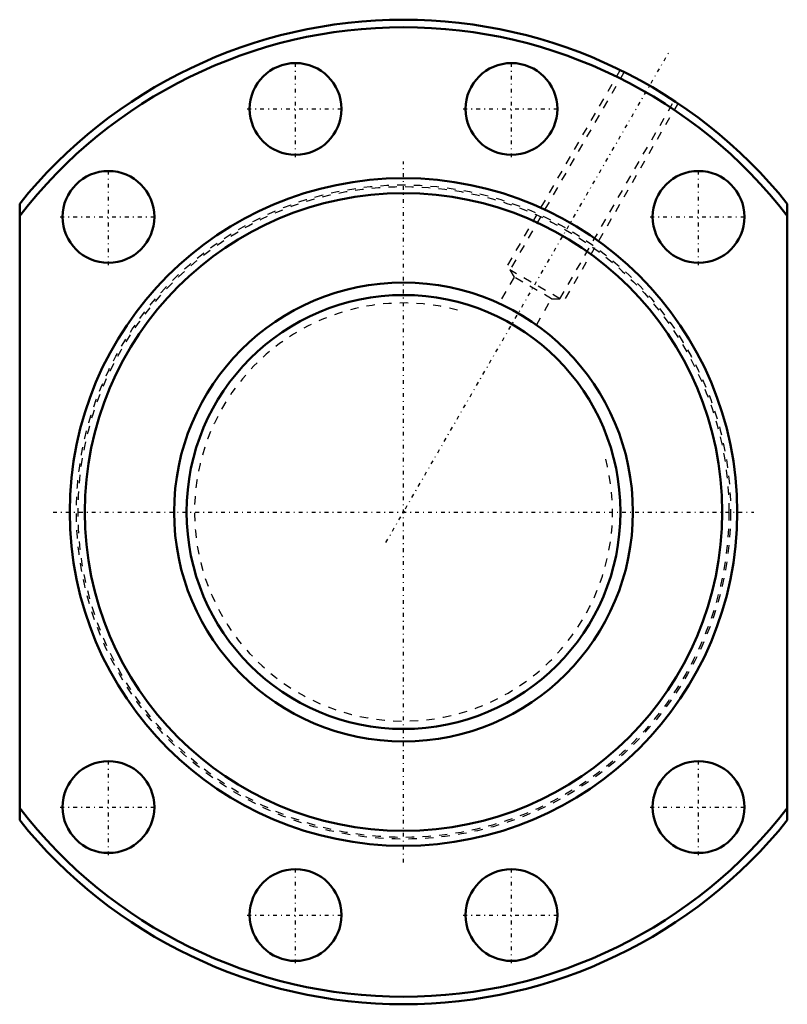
# Model space of a CAD drawing. Header units: millimetres. Extents: x -46 to 46, y -59 to 59.
import ezdxf

# ---------------------------------------------------------------- set-up
doc = ezdxf.new("R2010")
doc.units = ezdxf.units.MM
doc.linetypes.add('Center', pattern=[1.5, 0.45, -0.5, 0.05, -0.5])
doc.linetypes.add('Dashed', pattern=[2, 1, -1])
for name, color, linetype, lineweight in [('2d ConnectionPoints', 7, 'Continuous', 50), ('AM_0', 7, 'Continuous', 50), ('AM_5', 3, 'Continuous', 25), ('AM_7', 7, 'Center', 25), ('AM_9', 6, 'Dashed', 25)]:
    doc.layers.add(name, color=color, linetype=linetype, lineweight=lineweight)

# ---------------------------------------------------------------- blocks, each defined once
blk = doc.blocks.new('1_SDAN5510VX_4_nut_0_in_SDAN5510VX_4G0_133LC0_0G000__2')
at = {"layer": 'AM_0'}
for p, q in [((-46, -36.95), (-46, 36.95)), ((46, 36.95), (46, -36.95))]:
    blk.add_line(p, q, dxfattribs=at)
for centre, radius in [((-12.94, 48.3), 5.5), ((12.94, 48.3), 5.5), ((-35.36, 35.36), 5.5), ((35.36, 35.36), 5.5), ((0, 0), 40), ((0, 0), 38.2), ((-35.36, -35.36), 5.5), ((35.36, -35.36), 5.5), ((-12.94, -48.3), 5.5), ((12.94, -48.3), 5.5)]:
    blk.add_circle(centre, radius, dxfattribs=at)
for radius, start, end in [(59, 38.7705, 141.2295), (58.1, 37.6517, 142.3483), (58.1, 217.6517, 322.3483), (59, 218.7705, 321.2295)]:
    blk.add_arc((0, 0), radius, start, end, dxfattribs=at)
at = {"layer": 'AM_5', "linetype": 'Dashed'}
for p, q in [((25.97, 52.98), (12.29, 29.28)), ((32.9, 48.98), (19.21, 25.28))]:
    blk.add_line(p, q, dxfattribs=at)
at = {"layer": 'AM_7'}
for p, q in [((-2.1, -3.64), (31.79, 55.06)), ((-12.94, 42.52), (-12.94, 54.07)), ((12.94, 42.52), (12.94, 54.07)), ((-18.72, 48.3), (-7.17, 48.3)), ((7.17, 48.3), (18.72, 48.3)), ((0, -42), (0, 42)), ((-35.36, 29.58), (-35.36, 41.13)), ((35.36, 29.58), (35.36, 41.13)), ((-41.13, 35.36), (-29.58, 35.36)), ((29.58, 35.36), (41.13, 35.36)), ((-42, 0), (42, 0)), ((-35.36, -41.13), (-35.36, -29.58)), ((35.36, -41.13), (35.36, -29.58)), ((-41.13, -35.36), (-29.58, -35.36)), ((29.58, -35.36), (41.13, -35.36)), ((-12.94, -54.07), (-12.94, -42.52)), ((12.94, -54.07), (12.94, -42.52)), ((-18.72, -48.3), (-7.17, -48.3)), ((7.17, -48.3), (18.72, -48.3))]:
    blk.add_line(p, q, dxfattribs=at)
at = {"layer": 'AM_9'}
for p, q in [((26.45, 52.74), (12.75, 29.01)), ((18.75, 25.55), (32.44, 49.28)), ((12.75, 29.01), (13.25, 28.15)), ((18.75, 25.55), (12.75, 29.01)), ((13.25, 28.15), (11.44, 25.01)), ((17.75, 25.55), (13.25, 28.15)), ((15.94, 22.41), (17.75, 25.55)), ((17.75, 25.55), (18.75, 25.55))]:
    blk.add_line(p, q, dxfattribs=at)
for radius in [39.2, 39]:
    blk.add_circle((0, 0), radius, dxfattribs=at)
blk = doc.blocks.new('2_0SDAN5510VX_40Shaft_0_in_SDAN5510VX_4G0_133LC0_0G000__2')
at = {"layer": 'AM_0'}
for radius in [27.5, 26]:
    blk.add_circle((0, 0), radius, dxfattribs=at)
at = {"layer": 'AM_5', "linetype": 'Dashed'}
blk.add_arc((0, 0), 25.05, 75, 15, dxfattribs=at)

msp = doc.modelspace()

# ---------------------------------------------------------------- linework, layer by layer
at = {"layer": '2d ConnectionPoints'}
msp.add_point((0, 0), dxfattribs=at)
msp.add_point((0, 0), dxfattribs=at)
msp.add_point((0, 0), dxfattribs=at)

# ---------------------------------------------------------------- block references
for name in ['1_SDAN5510VX_4_nut_0_in_SDAN5510VX_4G0_133LC0_0G000__2', '2_0SDAN5510VX_40Shaft_0_in_SDAN5510VX_4G0_133LC0_0G000__2']:
    msp.add_blockref(name, (0, 0))

doc.saveas('drawing.dxf')
